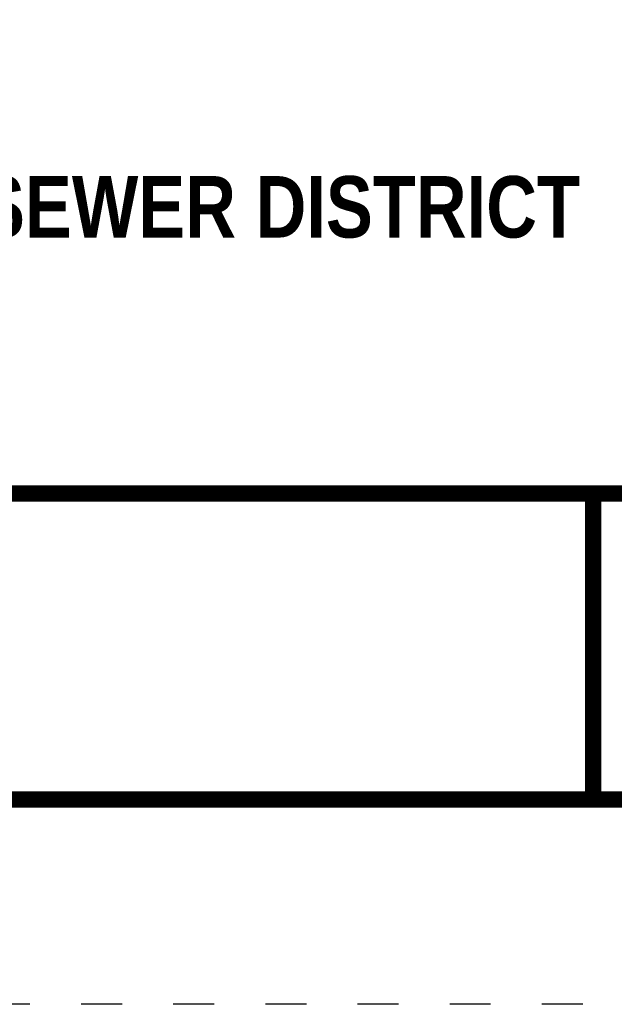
# Model space of a CAD drawing. Header units: feet. Extents: x 0.5 to 9, y 11.5 to 22.5.
# Tile 2 of 170: x 5.6 to 7.1, y 11.5 to 13.9. Entities that reach past the tile are written whole.
import ezdxf
from ezdxf.enums import TextEntityAlignment as Align

# ---------------------------------------------------------------- set-up
doc = ezdxf.new("R2010")
doc.units = ezdxf.units.FT
doc.header["$MEASUREMENT"] = 0
doc.linetypes.add('DOT2', pattern=[0.125, 0, -0.125])
doc.layers.get('DEFPOINTS').update_dxf_attribs({"linetype": 'CONTINUOUS'})
doc.layers.add('BORDER', color=7, linetype='CONTINUOUS')
doc.layers.add('TEXT', color=255, linetype='CONTINUOUS')
doc.styles.add('TECHNICAL', font='techb___.ttf')

msp = doc.modelspace()

# ---------------------------------------------------------------- linework, layer by layer
at = {"layer": 'BORDER', "color": 7, "const_width": 0.04}
msp.add_lwpolyline([(1, 12), (1, 22), (8.5, 22), (8.5, 12)], close=True, dxfattribs=at)
for points in [[(1, 12.74672), (8.5, 12.74672)], [(7.00001, 12.74672), (7.00001, 12)]]:
    msp.add_lwpolyline(points, dxfattribs=at)
at = {"layer": 'DEFPOINTS', "color": 7, "linetype": 'DOT2'}
msp.add_lwpolyline([(0.5, 11.5), (0.5, 22.5), (9, 22.5), (9, 11.5)], close=True, dxfattribs=at)

# ---------------------------------------------------------------- texts
at = {"layer": 'TEXT', "color": 7, "style": 'TECHNICAL'}
msp.add_text('BELMONT COUNTY WATER AND SEWER DISTRICT', height=0.15, dxfattribs=at).set_placement((6.96807, 13.44665), align=Align.MIDDLE_RIGHT)

doc.saveas('drawing.dxf')
